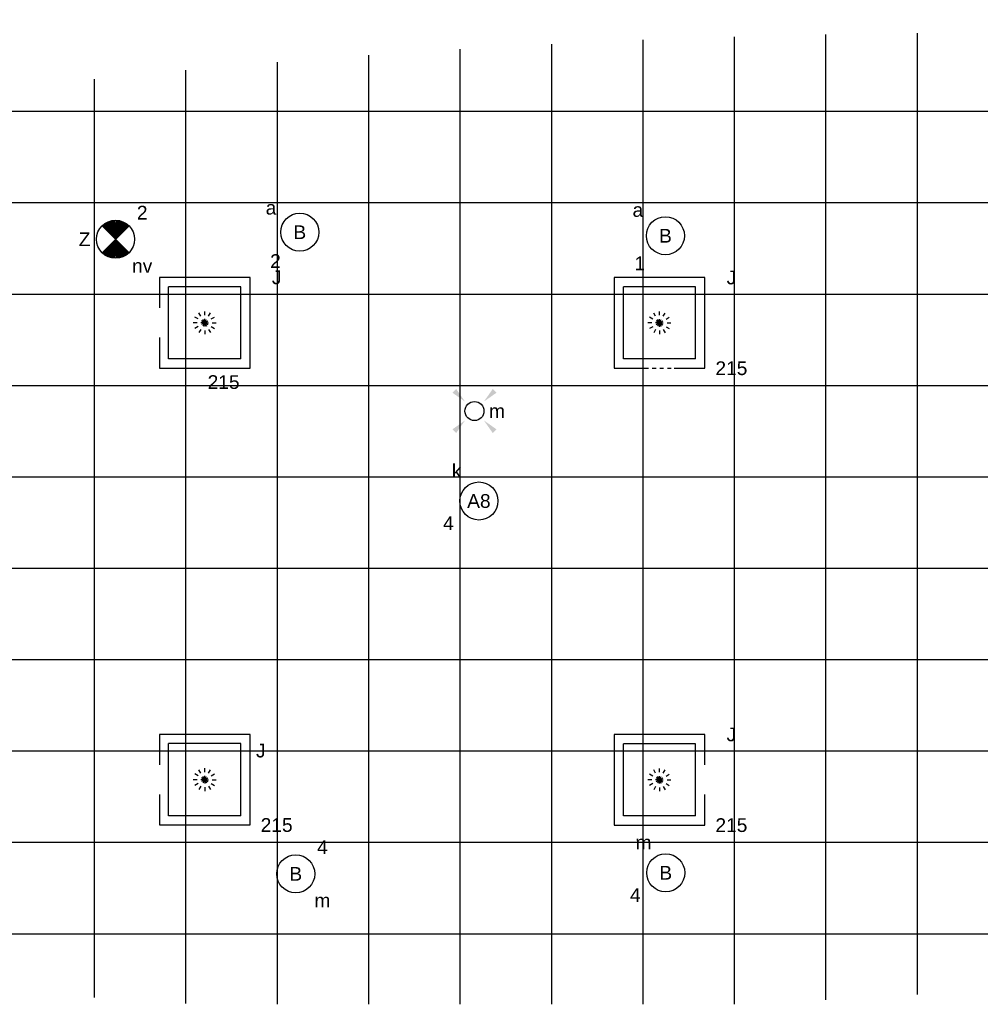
# Model space of a CAD drawing. Extents: x -238421 to 258165, y -34825 to 126331.
# Tile 227 of 239: x 19934 to 26238, y 111980 to 118445. Entities that reach past the tile are written whole.
import ezdxf
from ezdxf.enums import TextEntityAlignment as Align

# ---------------------------------------------------------------- set-up
doc = ezdxf.new("R2010")
doc.units = 0
doc.header["$LTSCALE"] = 50
doc.linetypes.add('CENTER2', pattern=[28.575, 19.05, -3.175, 3.175, -3.175])
doc.linetypes.add('STREEPJES', pattern=[0.1, 0.05, -0.05])
doc.layers.get('0').update_dxf_attribs({"linetype": 'CONTINUOUS'})
for name, color, linetype in [('45 Plafond 2D arcering', 7, 'CONTINUOUS'), ('EL6311--', 3, 'CONTINUOUS'), ('EL6350--', 3, 'CONTINUOUS'), ('plafond', 112, 'CONTINUOUS'), ('WL570---_TOEVOER_RST', 2, 'CONTINUOUS'), ('WL570---_TOEVOER_RST_HL', 1, 'CONTINUOUS'), ('WM570---_TOEVOER_RST_PR', 1, 'CONTINUOUS')]:
    doc.layers.add(name, color=color, linetype=linetype)
doc.styles.add('BURO-018', font='ARIAL.TTF', dxfattribs={"height": 90})

# ---------------------------------------------------------------- blocks, each defined once
blk = doc.blocks.new('htsryu7zn')
at = {"layer": '45 Plafond 2D arcering', "linetype": 'Continuous'}
h = blk.add_hatch(dxfattribs=at)
h.set_pattern_fill('RASTER_600_0002', color=8, style=0, pattern_type=2)
h.set_pattern_definition([(0, (33625.1, 69243.67), (0, 600), []), (90, (33625.1, 69243.67), (-600, 0), [])])
h.paths.add_polyline_path([(1589.8, 69403), (1589.8, 65023.2), (5090.6, 64113.5), (8679.6, 63385.3), (10407.6, 63153.8), (10407.6, 66173), (12338.5, 66505.1), (12338.5, 62900.9), (15883.7, 62666.5), (19516.5, 62666.5), (23063.6, 62876), (23063.6, 67144.5), (26821.6, 66892.3), (26821.6, 63445.1), (33905.1, 64534.1), (33905.1, 71159.6), (30250.2, 71887.5), (30250.2, 76531), (28798, 76307.1), (26790, 75999.5), (23228.6, 75456.6), (23228.6, 72595.2), (21263.6, 72635.1), (21263.6, 75325.8), (19517.7, 75218.6), (15882.4, 75227), (14152.2, 75341.3), (14152.2, 72279.3), (8722, 71260.7), (8722, 70804.6, -1.848094), (8406.6, 70541), (6524.8, 70871.1), (6467.9, 71369.4), (4731, 71369.4), (4759, 71114.3), (4520.3, 71084.7), (4452.1, 71911), (2966.4, 71909.5), (2966.4, 69543), (4844.4, 69543), (4745, 69901.2), (4977.3, 69960.8), (5137.3, 69403)], flags=0)
h.paths.add_polyline_path([(11309.4, 68204.3, -0.998275), (10900.8, 70394.6, -0.02693), (17030.5, 71087.7, -0.0058), (18356.4, 71166.8, -0.047529), (27931.4, 70902.6), (28143, 70876.8, -0.994466), (27874.8, 68644.1, 0.010391), (25448.2, 68880.4, 0.005771), (24200.6, 68961.6, 0.056258)], flags=0)
blk = doc.blocks.new('E00018')
at = {"color": 0, "linetype": 'Continuous'}
for p, q in [((-1.77, -1.77), (1.77, 1.77)), ((1.77, -1.77), (-1.77, 1.77))]:
    blk.add_line(p, q, dxfattribs=at)
at = {"color": 0, "linetype": 'Continuous', "const_width": 2.5}
for points in [[(-0.88, 0.88, -0.198912), (0, 1.25, -0.198912), (0.88, 0.88, -1)], [(-0.88, -0.88, 0.198912), (0, -1.25, 0.198912), (0.88, -0.88, 1)]]:
    blk.add_lwpolyline(points, format="xyb", dxfattribs=at)
blk = doc.blocks.new('1115B3A-NO1')
at = {"color": 0, "linetype": 'Continuous'}
blk.add_circle((0, 0), 2.5, dxfattribs=at)
at = {"color": 0, "zscale": 50}
blk.add_blockref('E00018', (0, 0), dxfattribs=at)
at = {"color": 0, "linetype": 'Continuous', "style": 'BURO-018'}
for tag, p in [('E_GKAST', (0, 8)), ('E_GROEP', (0, 5)), ('E_SGROEP', (4.5, 5)), ('E_ARMCODE', (0, 0)), ('E_SLET', (4.5, -1))]:
    blk.add_attdef(tag, text='', height=1.8, dxfattribs=at).set_placement(p, align=Align.MIDDLE)
blk = doc.blocks.new('1115B3A')
at = {"color": 0, "linetype": 'Continuous'}
blk.add_circle((0, 0), 2.5, dxfattribs=at)
at = {"color": 0, "linetype": 'Continuous', "style": 'BURO-018'}
for tag, p in [('E_GKAST', (0, 8)), ('E_GROEP', (0, 5)), ('E_SGROEP', (4.5, 5)), ('E_ARMCODE', (0, 0)), ('E_SLET', (4.5, -1))]:
    blk.add_attdef(tag, text='', height=1.8, dxfattribs=at).set_placement(p, align=Align.MIDDLE)
blk = doc.blocks.new('E00411')
at = {"color": 0, "linetype": 'Continuous'}
blk.add_circle((0, 0), 1.25, dxfattribs=at)
for points in [[(-2.89, 2.4), (-2.4, 2.89), (-1.24, 1.24)], [(2.4, 2.89), (2.89, 2.4), (1.24, 1.24)], [(-2.4, -2.89), (-2.89, -2.4), (-1.24, -1.24)], [(2.89, -2.4), (2.4, -2.89), (1.24, -1.24)]]:
    blk.add_solid(points, dxfattribs=at)
at = {"color": 0, "linetype": 'Continuous', "style": 'BURO-018'}
for tag, p in [('E_SLET1', (0, 4.64)), ('E_GROEP', (0, 0)), ('E_GKAST', (0, 0))]:
    blk.add_attdef(tag, text='', height=1.8, dxfattribs=at).set_placement(p, align=Align.MIDDLE)
at = {"color": 0, "linetype": 'Continuous', "style": 'BURO-018', "flags": 1}
for tag in ['E_MATCODE', 'E_SGROEP']:
    blk.add_attdef(tag, text='', height=1.8, dxfattribs=at).set_placement((0, 0), align=Align.MIDDLE)
blk = doc.blocks.new('*U354')
at = {"color": 0, "ltscale": 10}
for p, q in [((297.5, 297.5, -2757.5), (-297.5, 297.5, -2757.5)), ((-297.5, 297.5, -2757.5), (-297.5, 97.3, -2757.5)), ((297.5, -297.5, -2757.5), (297.5, 297.5, -2757.5)), ((236.5, 236.5, -2757.5), (-236.5, 236.5, -2757.5)), ((-236.5, -236.5, -2757.5), (-236.5, 236.5, -2757.5)), ((236.5, -236.5, -2757.5), (236.5, 236.5, -2757.5)), ((-297.5, -97.3, -2757.5), (-297.5, -297.5, -2757.5)), ((236.5, -236.5, -2757.5), (-236.5, -236.5, -2757.5)), ((-297.5, -297.5, -2757.5), (297.5, -297.5, -2757.5))]:
    blk.add_line(p, q, dxfattribs=at)
at = {"color": 8, "linetype": 'STREEPJES', "ltscale": 10}
for q in [(-50, 86.6, -2757.5), (0, 100, -2757.5), (50, 86.6, -2757.5), (-100, 0, -2757.5), (-86.6, 50, -2757.5), (-86.6, -50, -2757.5), (-50, -86.6, -2757.5), (86.6, 50, -2757.5), (0, -100, -2757.5), (50, -86.6, -2757.5), (86.6, -50, -2757.5), (100, 0, -2757.5)]:
    blk.add_line((0, 0, -2757.5), q, dxfattribs=at)
at = {"layer": 'WL570---_TOEVOER_RST_HL', "linetype": 'CENTER2'}
blk.add_circle((0, 0, -2757.5), 0.075, dxfattribs=at)
at = {"layer": 'WL570---_TOEVOER_RST', "color": 1, "style": 'BURO-018'}
for tag in ['MC', 'Q']:
    blk.add_attdef(tag, text='', height=90, dxfattribs=at).set_placement((0, 0), align=Align.MIDDLE)
at = {"layer": 'WM570---_TOEVOER_RST_PR', "color": 1, "style": 'BURO-018'}
blk.add_attdef('POSNR', text='', height=90, dxfattribs=at).set_placement((0, 0), align=Align.MIDDLE)
blk = doc.blocks.new('*U357')
at = {"color": 0, "ltscale": 10}
for p, q in [((297.5, 297.5, -2757.5), (-297.5, 297.5, -2757.5)), ((-297.5, 297.5, -2757.5), (-297.5, 97.3, -2757.5)), ((297.5, -297.5, -2757.5), (297.5, 297.5, -2757.5)), ((236.5, 236.5, -2757.5), (-236.5, 236.5, -2757.5)), ((-236.5, -236.5, -2757.5), (-236.5, 236.5, -2757.5)), ((236.5, -236.5, -2757.5), (236.5, 236.5, -2757.5)), ((-297.5, -97.3, -2757.5), (-297.5, -297.5, -2757.5)), ((236.5, -236.5, -2757.5), (-236.5, -236.5, -2757.5)), ((-297.5, -297.5, -2757.5), (297.5, -297.5, -2757.5))]:
    blk.add_line(p, q, dxfattribs=at)
at = {"color": 8, "linetype": 'STREEPJES', "ltscale": 10}
for q in [(-50, 86.6, -2757.5), (0, 100, -2757.5), (50, 86.6, -2757.5), (-100, 0, -2757.5), (-86.6, 50, -2757.5), (-86.6, -50, -2757.5), (-50, -86.6, -2757.5), (86.6, 50, -2757.5), (0, -100, -2757.5), (50, -86.6, -2757.5), (86.6, -50, -2757.5), (100, 0, -2757.5)]:
    blk.add_line((0, 0, -2757.5), q, dxfattribs=at)
at = {"layer": 'WL570---_TOEVOER_RST_HL', "linetype": 'CENTER2'}
blk.add_circle((0, 0, -2757.5), 0.075, dxfattribs=at)
at = {"layer": 'WL570---_TOEVOER_RST', "color": 1, "style": 'BURO-018'}
for tag in ['MC', 'Q']:
    blk.add_attdef(tag, text='', height=90, dxfattribs=at).set_placement((0, 0), align=Align.MIDDLE)
at = {"layer": 'WM570---_TOEVOER_RST_PR', "color": 1, "style": 'BURO-018'}
blk.add_attdef('POSNR', text='', height=90, dxfattribs=at).set_placement((0, 0), align=Align.MIDDLE)
blk = doc.blocks.new('*U355')
at = {"color": 0, "ltscale": 10}
for p, q in [((297.5, 297.5, -2757.5), (-297.5, 297.5, -2757.5)), ((-297.5, 297.5, -2757.5), (-297.5, -297.5, -2757.5)), ((297.5, 97.3, -2757.5), (297.5, 297.5, -2757.5)), ((236.5, 236.5, -2757.5), (-236.5, 236.5, -2757.5)), ((-236.5, -236.5, -2757.5), (-236.5, 236.5, -2757.5)), ((236.5, -236.5, -2757.5), (236.5, 236.5, -2757.5)), ((297.5, -297.5, -2757.5), (297.5, -97.3, -2757.5)), ((236.5, -236.5, -2757.5), (-236.5, -236.5, -2757.5)), ((-297.5, -297.5, -2757.5), (297.5, -297.5, -2757.5))]:
    blk.add_line(p, q, dxfattribs=at)
at = {"color": 8, "linetype": 'STREEPJES', "ltscale": 10}
for q in [(-50, 86.6, -2757.5), (0, 100, -2757.5), (50, 86.6, -2757.5), (-100, 0, -2757.5), (-86.6, 50, -2757.5), (-86.6, -50, -2757.5), (-50, -86.6, -2757.5), (86.6, 50, -2757.5), (0, -100, -2757.5), (50, -86.6, -2757.5), (86.6, -50, -2757.5), (100, 0, -2757.5)]:
    blk.add_line((0, 0, -2757.5), q, dxfattribs=at)
at = {"layer": 'WL570---_TOEVOER_RST_HL', "linetype": 'CENTER2'}
blk.add_circle((0, 0, -2757.5), 0.075, dxfattribs=at)
at = {"layer": 'WL570---_TOEVOER_RST', "color": 1, "style": 'BURO-018'}
for tag in ['MC', 'Q']:
    blk.add_attdef(tag, text='', height=90, dxfattribs=at).set_placement((0, 0), align=Align.MIDDLE)
at = {"layer": 'WM570---_TOEVOER_RST_PR', "color": 1, "style": 'BURO-018'}
blk.add_attdef('POSNR', text='', height=90, dxfattribs=at).set_placement((0, 0), align=Align.MIDDLE)
blk = doc.blocks.new('*U358')
at = {"color": 0, "ltscale": 10}
for p, q in [((297.5, 297.5, -2757.5), (-297.5, 297.5, -2757.5)), ((-297.5, 297.5, -2757.5), (-297.5, -297.5, -2757.5)), ((297.5, -297.5, -2757.5), (297.5, 297.5, -2757.5)), ((236.5, 236.5, -2757.5), (-236.5, 236.5, -2757.5)), ((-236.5, -236.5, -2757.5), (-236.5, 236.5, -2757.5)), ((236.5, -236.5, -2757.5), (236.5, 236.5, -2757.5)), ((236.5, -236.5, -2757.5), (-236.5, -236.5, -2757.5)), ((-297.5, -297.5, -2757.5), (-97.3, -297.5, -2757.5)), ((97.3, -297.5, -2757.5), (297.5, -297.5, -2757.5))]:
    blk.add_line(p, q, dxfattribs=at)
at = {"color": 8, "linetype": 'STREEPJES', "ltscale": 10}
for p, q in [((0, 0, -2757.5), (-50, 86.6, -2757.5)), ((0, 0, -2757.5), (0, 100, -2757.5)), ((0, 0, -2757.5), (50, 86.6, -2757.5)), ((0, 0, -2757.5), (-100, 0, -2757.5)), ((0, 0, -2757.5), (-86.6, 50, -2757.5)), ((0, 0, -2757.5), (-86.6, -50, -2757.5)), ((0, 0, -2757.5), (-50, -86.6, -2757.5)), ((0, 0, -2757.5), (86.6, 50, -2757.5)), ((0, 0, -2757.5), (0, -100, -2757.5)), ((0, 0, -2757.5), (50, -86.6, -2757.5)), ((0, 0, -2757.5), (86.6, -50, -2757.5)), ((0, 0, -2757.5), (100, 0, -2757.5)), ((-97.3, -297.5, -2757.5), (97.3, -297.5, -2757.5))]:
    blk.add_line(p, q, dxfattribs=at)
at = {"layer": 'WL570---_TOEVOER_RST_HL', "linetype": 'CENTER2'}
blk.add_circle((0, 0, -2757.5), 0.075, dxfattribs=at)
at = {"layer": 'WL570---_TOEVOER_RST', "color": 1, "style": 'BURO-018'}
for tag in ['MC', 'Q']:
    blk.add_attdef(tag, text='', height=90, dxfattribs=at).set_placement((0, 0), align=Align.MIDDLE)
at = {"layer": 'WM570---_TOEVOER_RST_PR', "color": 1, "style": 'BURO-018'}
blk.add_attdef('POSNR', text='', height=90, dxfattribs=at).set_placement((0, 0), align=Align.MIDDLE)

msp = doc.modelspace()

# ---------------------------------------------------------------- block references
at = {"layer": 'EL6311--'}
ref = msp.add_blockref('1115B3A', (21772.33151, 117049.85091), dxfattribs=dict(at, xscale=49.99999999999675, yscale=50, zscale=50, rotation=184.8064754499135))
ref.add_attrib('E_ARMCODE', 'B', dxfattribs={"layer": '0', "color": 1, "linetype": 'Continuous', "height": 90, "style": 'BURO-018'}).set_placement((21772.33151, 117049.85091), align=Align.MIDDLE)
ref.add_attrib('E_SLET', 'a', dxfattribs={"layer": '0', "color": 1, "linetype": 'Continuous', "height": 90, "style": 'BURO-018'}).set_placement((21583.28358, 117209.57217), align=Align.MIDDLE)
ref.add_attrib('E_GROEP', '2', dxfattribs={"layer": '0', "color": 1, "linetype": 'Continuous', "height": 90, "style": 'BURO-018'}).set_placement((21612.61025, 116860.80298), align=Align.MIDDLE)
ref = msp.add_blockref('1115B3A', (24172.06595, 117026.40104), dxfattribs=dict(at, xscale=50.00000000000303, yscale=50, zscale=50, rotation=181.9948371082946))
ref.add_attrib('E_ARMCODE', 'B', dxfattribs={"layer": '0', "color": 1, "linetype": 'Continuous', "height": 90, "style": 'BURO-018'}).set_placement((24172.06595, 117026.40104), align=Align.MIDDLE)
ref.add_attrib('E_SLET', 'a', dxfattribs={"layer": '0', "color": 1, "linetype": 'Continuous', "height": 90, "style": 'BURO-018'}).set_placement((23991.08035, 117195.20333), align=Align.MIDDLE)
ref.add_attrib('E_GROEP', '1', dxfattribs={"layer": '0', "color": 1, "linetype": 'Continuous', "height": 90, "style": 'BURO-018'}).set_placement((24003.26366, 116845.41544), align=Align.MIDDLE)
ref = msp.add_blockref('E00411', (22918.60962, 115875.77473), dxfattribs=dict(at, xscale=50, yscale=50, zscale=50))
ref.add_attrib('E_SLET1', 'm', dxfattribs={"layer": '0', "color": 1, "linetype": 'Continuous', "height": 90, "style": 'BURO-018'}).set_placement((23066.46799, 115875.77473), align=Align.MIDDLE)
ref = msp.add_blockref('1115B3A', (22947.73132, 115285.0771), dxfattribs=dict(at, xscale=50.00000000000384, yscale=50, zscale=50, rotation=171.1197738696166))
ref.add_attrib('E_ARMCODE', 'A8', dxfattribs={"layer": '0', "color": 1, "linetype": 'Continuous', "height": 90, "style": 'BURO-018'}).set_placement((22947.73132, 115285.0771), align=Align.MIDDLE)
ref.add_attrib('E_SLET', 'k', dxfattribs={"layer": '0', "color": 1, "linetype": 'Continuous', "height": 90, "style": 'BURO-018'}).set_placement((22801.84366, 115484.99406), align=Align.MIDDLE)
ref.add_attrib('E_GROEP', '4', dxfattribs={"layer": '0', "color": 1, "linetype": 'Continuous', "height": 90, "style": 'BURO-018'}).set_placement((22747.81437, 115139.18944), align=Align.MIDDLE)
ref = msp.add_blockref('1115B3A', (21745.89433, 112836.98432), dxfattribs=dict(at, xscale=50, yscale=50, zscale=50))
ref.add_attrib('E_ARMCODE', 'B', dxfattribs={"layer": '0', "color": 1, "linetype": 'Continuous', "height": 90, "style": 'BURO-018'}).set_placement((21745.89433, 112836.98432), align=Align.MIDDLE)
ref.add_attrib('E_SLET', 'm', dxfattribs={"layer": '0', "color": 1, "linetype": 'Continuous', "height": 90, "style": 'BURO-018'}).set_placement((21920.89433, 112661.98432), align=Align.MIDDLE)
ref.add_attrib('E_GROEP', '4', dxfattribs={"layer": '0', "color": 1, "linetype": 'Continuous', "height": 90, "style": 'BURO-018'}).set_placement((21920.89433, 113011.98432), align=Align.MIDDLE)
ref = msp.add_blockref('1115B3A', (24173.85579, 112843.85706), dxfattribs=dict(at, xscale=50.00000000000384, yscale=50, zscale=50, rotation=171.1197738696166))
ref.add_attrib('E_ARMCODE', 'B', dxfattribs={"layer": '0', "color": 1, "linetype": 'Continuous', "height": 90, "style": 'BURO-018'}).set_placement((24173.85579, 112843.85706), align=Align.MIDDLE)
ref.add_attrib('E_SLET', 'm', dxfattribs={"layer": '0', "color": 1, "linetype": 'Continuous', "height": 90, "style": 'BURO-018'}).set_placement((24027.96813, 113043.77401), align=Align.MIDDLE)
ref.add_attrib('E_GROEP', '4', dxfattribs={"layer": '0', "color": 1, "linetype": 'Continuous', "height": 90, "style": 'BURO-018'}).set_placement((23973.93883, 112697.96939), align=Align.MIDDLE)
at = {"layer": 'EL6350--'}
ref = msp.add_blockref('1115B3A-NO1', (20563.06667, 117003.73893), dxfattribs=dict(at, xscale=50, yscale=50, zscale=50))
ref.add_attrib('E_ARMCODE', 'Z', dxfattribs={"layer": '0', "color": 1, "linetype": 'Continuous', "height": 90, "style": 'BURO-018'}).set_placement((20360.28834, 117003.73893), align=Align.MIDDLE)
ref.add_attrib('E_SLET', 'nv', dxfattribs={"layer": '0', "color": 1, "linetype": 'Continuous', "height": 90, "style": 'BURO-018'}).set_placement((20738.06667, 116828.73893), align=Align.MIDDLE)
ref.add_attrib('E_GROEP', '2', dxfattribs={"layer": '0', "color": 1, "linetype": 'Continuous', "height": 90, "style": 'BURO-018'}).set_placement((20738.06667, 117178.73893), align=Align.MIDDLE)
at = {"layer": 'plafond'}
msp.add_blockref('htsryu7zn', (5225.25682, 49313.90484), dxfattribs=at)
at = {"layer": 'WL570---_TOEVOER_RST'}
ref = msp.add_blockref('*U357', (21148.02998, 116455.27387, 2757.5), dxfattribs=at)
ref.add_attrib('Q', '215', dxfattribs={"color": 1, "height": 90, "style": 'BURO-018'}).set_placement((21272.40951, 116066.06902), align=Align.MIDDLE)
ref.add_attrib('MC', 'J', dxfattribs={"color": 1, "height": 90, "style": 'BURO-018'}).set_placement((21620.52998, 116752.77387), align=Align.MIDDLE)
ref = msp.add_blockref('*U358', (24132.45567, 116454.36354, 2757.5), dxfattribs=at)
ref.add_attrib('Q', '215', dxfattribs={"color": 1, "height": 90, "style": 'BURO-018'}).set_placement((24604.95567, 116156.86354), align=Align.MIDDLE)
ref.add_attrib('MC', 'J', dxfattribs={"color": 1, "height": 90, "style": 'BURO-018'}).set_placement((24604.95567, 116751.86354), align=Align.MIDDLE)
ref = msp.add_blockref('*U355', (24132.45567, 113454.36354, 2757.5), dxfattribs=at)
ref.add_attrib('Q', '215', dxfattribs={"color": 1, "height": 90, "style": 'BURO-018'}).set_placement((24604.95567, 113156.86354), align=Align.MIDDLE)
ref.add_attrib('MC', 'J', dxfattribs={"color": 1, "height": 90, "style": 'BURO-018'}).set_placement((24604.95567, 113751.86354), align=Align.MIDDLE)
ref = msp.add_blockref('*U354', (21148.02998, 113455.27387, 2757.5), dxfattribs=at)
ref.add_attrib('Q', '215', dxfattribs={"color": 1, "height": 90, "style": 'BURO-018'}).set_placement((21620.52998, 113157.77387), align=Align.MIDDLE)
ref.add_attrib('MC', 'J', dxfattribs={"color": 1, "height": 90, "style": 'BURO-018'}).set_placement((21516.38166, 113645.54794), align=Align.MIDDLE)

doc.saveas('drawing.dxf')
